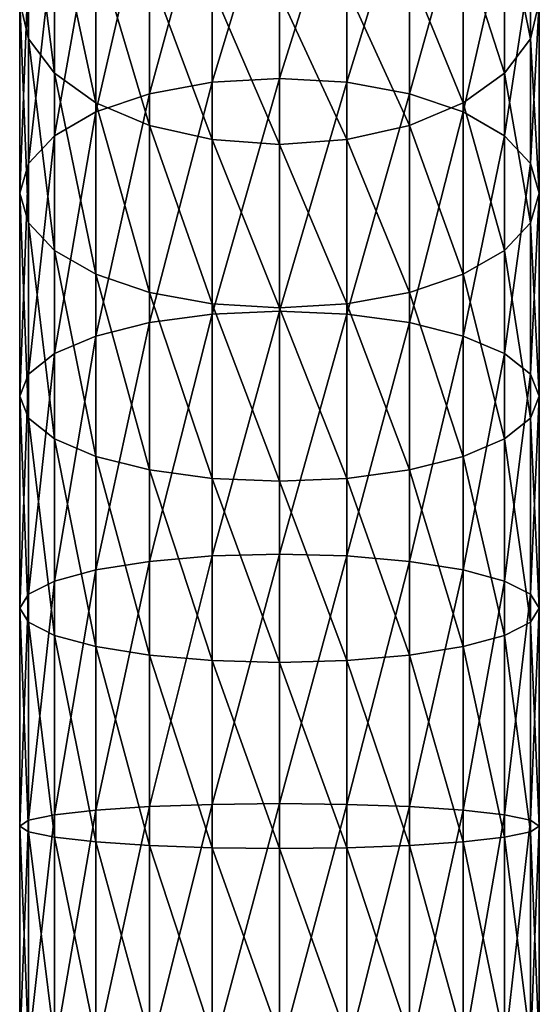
# Model space of a CAD drawing. Extents: x -0.029 to 0.095, y -0.246 to 0.028.
# Tile 42 of 77: x -0.015 to 0.015, y -0.106 to -0.048. Entities that reach past the tile are written whole.
import ezdxf

# ---------------------------------------------------------------- set-up
doc = ezdxf.new("R2010")
doc.units = 0
doc.layers.add('mesh', color=7, linetype='CONTINUOUS')

msp = doc.modelspace()

# ---------------------------------------------------------------- meshes
at = {"layer": 'mesh'}
mesh = msp.add_polyface(dxfattribs=at)
corners = [(-0.003988, -0.06546, 0.433364), (-0.003988, -0.051847, 0.427677), (-0.000041, -0.051617, 0.428143), (-0.007666, -0.065959, 0.431925), (-0.007666, -0.05252, 0.42631), (-0.010824, -0.066753, 0.429635), (-0.010824, -0.05359, 0.424136), (-0.000041, -0.038754, 0.420788), (-0.003988, -0.039039, 0.420354), (-0.007666, -0.039876, 0.41908), (-0.010824, -0.041206, 0.417055), (-0.013248, -0.054986, 0.421303), (-0.013248, -0.042941, 0.414415), (-0.014771, -0.056611, 0.418003), (-0.014771, -0.04496, 0.411341), (-0.015291, -0.058354, 0.414462), (-0.015291, -0.047127, 0.408042), (-0.014771, -0.060098, 0.410921), (-0.014771, -0.049295, 0.404744), (-0.013248, -0.061723, 0.407621), (-0.013248, -0.051314, 0.40167), (-0.010824, -0.063118, 0.404788), (-0.010824, -0.053048, 0.39903), (-0.007666, -0.064189, 0.402614), (-0.007666, -0.054379, 0.397005), (-0.000041, -0.026896, 0.411902), (-0.003988, -0.027233, 0.411506), (-0.007666, -0.02822, 0.410346), (-0.010824, -0.029791, 0.4085), (-0.013248, -0.031837, 0.406094), (-0.014771, -0.034221, 0.403293), (-0.015291, -0.036778, 0.400287), (-0.014771, -0.039336, 0.397281), (-0.013248, -0.041719, 0.394479), (-0.010824, -0.043766, 0.392074), (-0.007666, -0.045336, 0.390228), (-0.003988, -0.055216, 0.395731), (-0.003988, -0.046324, 0.389068), (-0.000041, -0.055501, 0.395297), (-0.000041, -0.04666, 0.388672), (-0.014771, -0.024556, 0.393981), (-0.015291, -0.027465, 0.391314), (-0.014771, -0.030374, 0.388646), (-0.013248, -0.033085, 0.38616), (-0.010824, -0.035413, 0.384026), (-0.007666, -0.037199, 0.382388), (-0.003988, -0.038322, 0.381358), (-0.000041, -0.038705, 0.381007), (-0.013248, -0.025543, 0.376839), (-0.010824, -0.028116, 0.375008), (-0.007666, -0.030091, 0.373603), (-0.003988, -0.031332, 0.37272), (-0.000041, -0.031756, 0.372419)]
mesh.append_faces([[corners[k] for k in face] for face in [(0, 1, 2, 2), (3, 4, 1, 1), (5, 6, 4, 4), (1, 7, 2, 2), (1, 8, 7, 7), (4, 8, 1, 1), (4, 9, 8, 8), (6, 9, 4, 4), (6, 10, 9, 9), (11, 10, 6, 6), (11, 12, 10, 10), (13, 12, 11, 11), (13, 14, 12, 12), (15, 14, 13, 13), (15, 16, 14, 14), (17, 16, 15, 15), (17, 18, 16, 16), (19, 20, 18, 18), (21, 22, 20, 20), (23, 24, 22, 22), (8, 25, 7, 7), (9, 26, 8, 8), (10, 27, 9, 9), (10, 28, 27, 27), (12, 28, 10, 10), (12, 29, 28, 28), (14, 29, 12, 12), (14, 30, 29, 29), (16, 30, 14, 14), (16, 31, 30, 30), (18, 31, 16, 16), (18, 32, 31, 31), (20, 32, 18, 18), (20, 33, 32, 32), (22, 33, 20, 20), (22, 34, 33, 33), (24, 34, 22, 22), (24, 35, 34, 34), (36, 35, 24, 24), (36, 37, 35, 35), (38, 37, 36, 36), (38, 39, 37, 37), (31, 40, 30, 30), (32, 41, 31, 31), (33, 42, 32, 32), (33, 43, 42, 42), (34, 43, 33, 33), (34, 44, 43, 43), (35, 44, 34, 34), (35, 45, 44, 44), (37, 45, 35, 35), (37, 46, 45, 45), (39, 46, 37, 37), (39, 47, 46, 46), (44, 48, 43, 43), (45, 49, 44, 44), (46, 50, 45, 45), (46, 51, 50, 50), (47, 51, 46, 46), (47, 52, 51, 51)]])
mesh = msp.add_polyface(dxfattribs=at)
corners = [(0.007584, -0.065959, 0.431925), (0.007584, -0.05252, 0.42631), (0.010743, -0.05359, 0.424136), (0.003906, -0.06546, 0.433364), (0.003906, -0.051847, 0.427677), (-0.000041, -0.06529, 0.433855), (-0.000041, -0.051617, 0.428143), (0.010743, -0.063118, 0.404788), (0.010743, -0.053048, 0.39903), (0.007584, -0.054379, 0.397005), (0.013166, -0.061723, 0.407621), (0.013166, -0.051314, 0.40167), (0.01469, -0.060098, 0.410921), (0.01469, -0.049295, 0.404744), (0.015209, -0.058354, 0.414462), (0.015209, -0.047127, 0.408042), (0.01469, -0.056611, 0.418003), (0.01469, -0.04496, 0.411341), (0.013166, -0.054986, 0.421303), (0.013166, -0.042941, 0.414415), (0.010743, -0.041206, 0.417055), (0.007584, -0.039876, 0.41908), (0.003906, -0.039039, 0.420354), (-0.000041, -0.038754, 0.420788), (0.003906, -0.055216, 0.395731), (-0.000041, -0.04666, 0.388672), (-0.000041, -0.055501, 0.395297), (0.003906, -0.046324, 0.389068), (0.007584, -0.045336, 0.390228), (0.010743, -0.043766, 0.392074), (0.013166, -0.041719, 0.394479), (0.01469, -0.039336, 0.397281), (0.015209, -0.036778, 0.400287), (0.01469, -0.034221, 0.403293), (0.013166, -0.031837, 0.406094), (0.010743, -0.029791, 0.4085), (0.007584, -0.02822, 0.410346), (0.003906, -0.027233, 0.411506), (-0.000041, -0.038705, 0.381007), (0.003906, -0.038322, 0.381358), (0.007584, -0.037199, 0.382388), (0.010743, -0.035413, 0.384026), (0.013166, -0.033085, 0.38616), (0.01469, -0.030374, 0.388646), (0.015209, -0.027465, 0.391314), (0.01469, -0.024556, 0.393981), (-0.000041, -0.031756, 0.372419), (0.003906, -0.031332, 0.37272), (0.007584, -0.030091, 0.373603), (0.010743, -0.028116, 0.375008)]
mesh.append_faces([[corners[k] for k in face] for face in [(0, 1, 2, 2), (3, 4, 1, 1), (5, 6, 4, 4), (7, 8, 9, 9), (10, 11, 8, 8), (12, 13, 11, 11), (14, 15, 13, 13), (16, 15, 14, 14), (16, 17, 15, 15), (18, 17, 16, 16), (18, 19, 17, 17), (2, 19, 18, 18), (2, 20, 19, 19), (1, 20, 2, 2), (1, 21, 20, 20), (4, 21, 1, 1), (4, 22, 21, 21), (6, 22, 4, 4), (6, 23, 22, 22), (24, 25, 26, 26), (24, 27, 25, 25), (9, 27, 24, 24), (9, 28, 27, 27), (8, 28, 9, 9), (8, 29, 28, 28), (11, 29, 8, 8), (11, 30, 29, 29), (13, 30, 11, 11), (13, 31, 30, 30), (15, 31, 13, 13), (15, 32, 31, 31), (17, 32, 15, 15), (17, 33, 32, 32), (19, 33, 17, 17), (19, 34, 33, 33), (20, 34, 19, 19), (20, 35, 34, 34), (21, 35, 20, 20), (21, 36, 35, 35), (22, 36, 21, 21), (23, 37, 22, 22), (27, 38, 25, 25), (27, 39, 38, 38), (28, 39, 27, 27), (28, 40, 39, 39), (29, 40, 28, 28), (29, 41, 40, 40), (30, 41, 29, 29), (30, 42, 41, 41), (31, 42, 30, 30), (31, 43, 42, 42), (32, 43, 31, 31), (32, 44, 43, 43), (33, 44, 32, 32), (34, 45, 33, 33), (39, 46, 38, 38), (39, 47, 46, 46), (40, 47, 39, 39), (40, 48, 47, 47), (41, 48, 40, 40), (42, 49, 41, 41)]])
mesh = msp.add_polyface(dxfattribs=at)
corners = [(-0.003988, -0.094262, 0.439509), (-0.003988, -0.079671, 0.437328), (-0.000041, -0.079562, 0.437837), (-0.007666, -0.094394, 0.437991), (-0.007666, -0.079989, 0.435838), (-0.010824, -0.094603, 0.435577), (-0.010824, -0.080494, 0.433468), (-0.013248, -0.094876, 0.43243), (-0.013248, -0.081153, 0.430379), (-0.014771, -0.095194, 0.428766), (-0.014771, -0.081921, 0.426782), (-0.015291, -0.095535, 0.424834), (-0.015291, -0.082744, 0.422922), (-0.014771, -0.095876, 0.420902), (-0.014771, -0.083568, 0.419062), (-0.013248, -0.096194, 0.417237), (-0.013248, -0.084335, 0.415465), (-0.000041, -0.06529, 0.433855), (-0.003988, -0.06546, 0.433364), (-0.007666, -0.065959, 0.431925), (-0.010824, -0.066753, 0.429635), (-0.013248, -0.067788, 0.426651), (-0.014771, -0.068994, 0.423176), (-0.015291, -0.070287, 0.419447), (-0.014771, -0.071581, 0.415718), (-0.013248, -0.072786, 0.412243), (-0.010824, -0.084994, 0.412376), (-0.010824, -0.073821, 0.409259), (-0.007666, -0.0855, 0.410006), (-0.007666, -0.074615, 0.40697), (-0.003988, -0.085818, 0.408516), (-0.003988, -0.075115, 0.40553), (-0.000041, -0.085926, 0.408008), (-0.000041, -0.075285, 0.405039), (-0.000041, -0.051617, 0.428143), (-0.003988, -0.051847, 0.427677), (-0.007666, -0.05252, 0.42631), (-0.010824, -0.05359, 0.424136), (-0.013248, -0.054986, 0.421303), (-0.014771, -0.056611, 0.418003), (-0.015291, -0.058354, 0.414462), (-0.014771, -0.060098, 0.410921), (-0.013248, -0.061723, 0.407621), (-0.010824, -0.063118, 0.404788), (-0.007666, -0.064189, 0.402614), (-0.003988, -0.064862, 0.401247), (-0.000041, -0.065091, 0.400781), (-0.014771, -0.049295, 0.404744), (-0.013248, -0.051314, 0.40167), (-0.010824, -0.053048, 0.39903), (-0.007666, -0.054379, 0.397005), (-0.003988, -0.055216, 0.395731), (-0.000041, -0.055501, 0.395297)]
mesh.append_faces([[corners[k] for k in face] for face in [(0, 1, 2, 2), (3, 4, 1, 1), (5, 6, 4, 4), (7, 8, 6, 6), (9, 10, 8, 8), (11, 12, 10, 10), (13, 14, 12, 12), (15, 16, 14, 14), (1, 17, 2, 2), (1, 18, 17, 17), (4, 18, 1, 1), (4, 19, 18, 18), (6, 19, 4, 4), (6, 20, 19, 19), (8, 20, 6, 6), (8, 21, 20, 20), (10, 21, 8, 8), (10, 22, 21, 21), (12, 22, 10, 10), (12, 23, 22, 22), (14, 23, 12, 12), (14, 24, 23, 23), (16, 24, 14, 14), (16, 25, 24, 24), (26, 25, 16, 16), (26, 27, 25, 25), (28, 27, 26, 26), (28, 29, 27, 27), (30, 29, 28, 28), (30, 31, 29, 29), (32, 31, 30, 30), (32, 33, 31, 31), (18, 34, 17, 17), (19, 35, 18, 18), (20, 36, 19, 19), (21, 37, 20, 20), (21, 38, 37, 37), (22, 38, 21, 21), (22, 39, 38, 38), (23, 39, 22, 22), (23, 40, 39, 39), (24, 40, 23, 23), (24, 41, 40, 40), (25, 41, 24, 24), (25, 42, 41, 41), (27, 42, 25, 25), (27, 43, 42, 42), (29, 43, 27, 27), (29, 44, 43, 43), (31, 44, 29, 29), (31, 45, 44, 44), (33, 45, 31, 31), (33, 46, 45, 45), (42, 47, 41, 41), (43, 48, 42, 42), (44, 49, 43, 43), (45, 50, 44, 44), (45, 51, 50, 50), (46, 51, 45, 45), (46, 52, 51, 51)]])
mesh = msp.add_polyface(dxfattribs=at)
corners = [(0.015209, -0.095535, 0.424834), (0.015209, -0.082744, 0.422922), (0.01469, -0.083568, 0.419062), (0.01469, -0.095194, 0.428766), (0.01469, -0.081921, 0.426782), (0.013166, -0.094876, 0.43243), (0.013166, -0.081153, 0.430379), (0.010743, -0.094603, 0.435577), (0.010743, -0.080494, 0.433468), (0.007584, -0.094394, 0.437991), (0.007584, -0.079989, 0.435838), (0.003906, -0.094262, 0.439509), (0.003906, -0.079671, 0.437328), (-0.000041, -0.094217, 0.440027), (-0.000041, -0.079562, 0.437837), (0.003906, -0.085818, 0.408516), (-0.000041, -0.075285, 0.405039), (-0.000041, -0.085926, 0.408008), (0.003906, -0.075115, 0.40553), (0.007584, -0.0855, 0.410006), (0.007584, -0.074615, 0.40697), (0.010743, -0.084994, 0.412376), (0.010743, -0.073821, 0.409259), (0.013166, -0.084335, 0.415465), (0.013166, -0.072786, 0.412243), (0.01469, -0.071581, 0.415718), (0.015209, -0.070287, 0.419447), (0.01469, -0.068994, 0.423176), (0.013166, -0.067788, 0.426651), (0.010743, -0.066753, 0.429635), (0.007584, -0.065959, 0.431925), (0.003906, -0.06546, 0.433364), (-0.000041, -0.06529, 0.433855), (-0.000041, -0.065091, 0.400781), (0.003906, -0.064862, 0.401247), (0.007584, -0.064189, 0.402614), (0.010743, -0.063118, 0.404788), (0.013166, -0.061723, 0.407621), (0.01469, -0.060098, 0.410921), (0.015209, -0.058354, 0.414462), (0.01469, -0.056611, 0.418003), (0.013166, -0.054986, 0.421303), (0.010743, -0.05359, 0.424136), (0.007584, -0.05252, 0.42631), (0.003906, -0.051847, 0.427677), (-0.000041, -0.055501, 0.395297), (0.003906, -0.055216, 0.395731), (0.007584, -0.054379, 0.397005), (0.010743, -0.053048, 0.39903), (0.013166, -0.051314, 0.40167), (0.01469, -0.049295, 0.404744)]
mesh.append_faces([[corners[k] for k in face] for face in [(0, 1, 2, 2), (3, 4, 1, 1), (5, 6, 4, 4), (7, 8, 6, 6), (9, 10, 8, 8), (11, 12, 10, 10), (13, 14, 12, 12), (15, 16, 17, 17), (15, 18, 16, 16), (19, 18, 15, 15), (19, 20, 18, 18), (21, 20, 19, 19), (21, 22, 20, 20), (23, 22, 21, 21), (23, 24, 22, 22), (2, 24, 23, 23), (2, 25, 24, 24), (1, 25, 2, 2), (1, 26, 25, 25), (4, 26, 1, 1), (4, 27, 26, 26), (6, 27, 4, 4), (6, 28, 27, 27), (8, 28, 6, 6), (8, 29, 28, 28), (10, 29, 8, 8), (10, 30, 29, 29), (12, 30, 10, 10), (12, 31, 30, 30), (14, 31, 12, 12), (14, 32, 31, 31), (18, 33, 16, 16), (18, 34, 33, 33), (20, 34, 18, 18), (20, 35, 34, 34), (22, 35, 20, 20), (22, 36, 35, 35), (24, 36, 22, 22), (24, 37, 36, 36), (25, 37, 24, 24), (25, 38, 37, 37), (26, 38, 25, 25), (26, 39, 38, 38), (27, 39, 26, 26), (27, 40, 39, 39), (28, 40, 27, 27), (28, 41, 40, 40), (29, 41, 28, 28), (29, 42, 41, 41), (30, 42, 29, 29), (31, 43, 30, 30), (32, 44, 31, 31), (34, 45, 33, 33), (34, 46, 45, 45), (35, 46, 34, 34), (35, 47, 46, 46), (36, 47, 35, 35), (37, 48, 36, 36), (38, 49, 37, 37), (39, 50, 38, 38)]])
mesh = msp.add_polyface(dxfattribs=at)
corners = [(0.003906, -0.107916, 0.410433), (-0.000041, -0.096852, 0.409641), (-0.000041, -0.107897, 0.409913), (0.003906, -0.096808, 0.410158), (0.007584, -0.107972, 0.411955), (0.007584, -0.096676, 0.411676), (0.010743, -0.108063, 0.414377), (0.010743, -0.096466, 0.414091), (0.013166, -0.10818, 0.417533), (0.013166, -0.096194, 0.417237), (0.01469, -0.108317, 0.421208), (0.01469, -0.095876, 0.420902), (0.015209, -0.108463, 0.425153), (0.015209, -0.095535, 0.424834), (0.01469, -0.10861, 0.429097), (0.01469, -0.095194, 0.428766), (0.013166, -0.108747, 0.432772), (0.013166, -0.094876, 0.43243), (0.010743, -0.108864, 0.435929), (0.010743, -0.094603, 0.435577), (0.007584, -0.108954, 0.43835), (0.007584, -0.094394, 0.437991), (0.003906, -0.109011, 0.439873), (0.003906, -0.094262, 0.439509), (-0.000041, -0.10903, 0.440392), (-0.000041, -0.094217, 0.440027), (-0.003988, -0.109011, 0.439873), (-0.003988, -0.094262, 0.439509), (-0.007666, -0.108954, 0.43835), (-0.007666, -0.094394, 0.437991), (-0.010824, -0.108864, 0.435929), (-0.010824, -0.094603, 0.435577), (-0.013248, -0.108747, 0.432772), (-0.013248, -0.094876, 0.43243), (-0.014771, -0.10861, 0.429097), (-0.014771, -0.095194, 0.428766), (-0.015291, -0.108463, 0.425153), (-0.015291, -0.095535, 0.424834), (-0.014771, -0.108317, 0.421208), (-0.014771, -0.095876, 0.420902), (-0.013248, -0.10818, 0.417533), (-0.013248, -0.096194, 0.417237), (-0.010824, -0.108063, 0.414377), (-0.010824, -0.096466, 0.414091), (-0.007666, -0.107972, 0.411955), (-0.007666, -0.096676, 0.411676), (-0.003988, -0.107916, 0.410433), (-0.003988, -0.096808, 0.410158), (-0.000041, -0.085926, 0.408008), (0.003906, -0.085818, 0.408516), (0.007584, -0.0855, 0.410006), (0.010743, -0.084994, 0.412376), (0.013166, -0.084335, 0.415465), (0.01469, -0.083568, 0.419062), (0.015209, -0.082744, 0.422922), (0.01469, -0.081921, 0.426782), (0.013166, -0.081153, 0.430379), (0.010743, -0.080494, 0.433468), (0.007584, -0.079989, 0.435838), (0.003906, -0.079671, 0.437328), (-0.000041, -0.079562, 0.437837), (-0.003988, -0.079671, 0.437328), (-0.007666, -0.079989, 0.435838), (-0.010824, -0.080494, 0.433468), (-0.013248, -0.081153, 0.430379), (-0.014771, -0.081921, 0.426782), (-0.015291, -0.082744, 0.422922), (-0.014771, -0.083568, 0.419062), (-0.013248, -0.084335, 0.415465), (-0.010824, -0.084994, 0.412376), (-0.007666, -0.0855, 0.410006), (-0.003988, -0.085818, 0.408516)]
mesh.append_faces([[corners[k] for k in face] for face in [(0, 1, 2, 2), (0, 3, 1, 1), (4, 5, 3, 3), (6, 7, 5, 5), (8, 9, 7, 7), (10, 11, 9, 9), (12, 13, 11, 11), (14, 15, 13, 13), (16, 17, 15, 15), (18, 19, 17, 17), (20, 21, 19, 19), (22, 23, 21, 21), (24, 25, 23, 23), (26, 27, 25, 25), (28, 29, 27, 27), (30, 31, 29, 29), (32, 33, 31, 31), (34, 35, 33, 33), (36, 37, 35, 35), (38, 39, 37, 37), (40, 41, 39, 39), (42, 43, 41, 41), (44, 43, 42, 42), (44, 45, 43, 43), (46, 45, 44, 44), (46, 47, 45, 45), (2, 47, 46, 46), (2, 1, 47, 47), (3, 48, 1, 1), (3, 49, 48, 48), (5, 49, 3, 3), (5, 50, 49, 49), (7, 50, 5, 5), (7, 51, 50, 50), (9, 51, 7, 7), (9, 52, 51, 51), (11, 52, 9, 9), (11, 53, 52, 52), (13, 53, 11, 11), (15, 54, 13, 13), (17, 55, 15, 15), (19, 56, 17, 17), (21, 57, 19, 19), (23, 58, 21, 21), (25, 59, 23, 23), (27, 60, 25, 25), (29, 61, 27, 27), (31, 62, 29, 29), (33, 63, 31, 31), (35, 64, 33, 33), (37, 65, 35, 35), (39, 66, 37, 37), (41, 67, 39, 39), (43, 68, 41, 41), (43, 69, 68, 68), (45, 69, 43, 43), (45, 70, 69, 69), (47, 70, 45, 45), (47, 71, 70, 70), (1, 71, 47, 47), (1, 48, 71, 71)]])
mesh = msp.add_polyface(dxfattribs=at)
corners = [(0.003906, -0.118973, 0.409334), (-0.000041, -0.107897, 0.409913), (-0.000041, -0.11889, 0.408821), (0.003906, -0.107916, 0.410433), (0.007584, -0.119217, 0.410838), (0.007584, -0.107972, 0.411955), (0.010743, -0.119605, 0.41323), (0.010743, -0.108063, 0.414377), (0.013166, -0.120111, 0.416348), (0.013166, -0.10818, 0.417533), (0.01469, -0.1207, 0.419978), (0.01469, -0.108317, 0.421208), (0.015209, -0.121333, 0.423874), (0.015209, -0.108463, 0.425153), (0.01469, -0.121965, 0.42777), (0.01469, -0.10861, 0.429097), (0.013166, -0.122554, 0.431401), (0.013166, -0.108747, 0.432772), (0.010743, -0.12306, 0.434518), (0.010743, -0.108864, 0.435929), (0.007584, -0.123448, 0.43691), (0.007584, -0.108954, 0.43835), (0.003906, -0.123692, 0.438414), (0.003906, -0.109011, 0.439873), (-0.000041, -0.123775, 0.438927), (-0.000041, -0.10903, 0.440392), (-0.003988, -0.123692, 0.438414), (-0.003988, -0.109011, 0.439873), (-0.007666, -0.123448, 0.43691), (-0.007666, -0.108954, 0.43835), (-0.010824, -0.12306, 0.434518), (-0.010824, -0.108864, 0.435929), (-0.013248, -0.122554, 0.431401), (-0.013248, -0.108747, 0.432772), (-0.014771, -0.121965, 0.42777), (-0.014771, -0.10861, 0.429097), (-0.015291, -0.121333, 0.423874), (-0.015291, -0.108463, 0.425153), (-0.014771, -0.1207, 0.419978), (-0.014771, -0.108317, 0.421208), (-0.013248, -0.120111, 0.416348), (-0.013248, -0.10818, 0.417533), (-0.010824, -0.119605, 0.41323), (-0.010824, -0.108063, 0.414377), (-0.007666, -0.119217, 0.410838), (-0.007666, -0.107972, 0.411955), (-0.003988, -0.118973, 0.409334), (-0.003988, -0.107916, 0.410433), (0.003906, -0.096808, 0.410158), (0.007584, -0.096676, 0.411676), (0.010743, -0.096466, 0.414091), (0.013166, -0.096194, 0.417237), (0.01469, -0.095876, 0.420902), (0.015209, -0.095535, 0.424834), (0.01469, -0.095194, 0.428766), (0.013166, -0.094876, 0.43243), (0.010743, -0.094603, 0.435577), (0.007584, -0.094394, 0.437991), (0.003906, -0.094262, 0.439509), (-0.000041, -0.094217, 0.440027), (-0.003988, -0.094262, 0.439509), (-0.007666, -0.094394, 0.437991), (-0.010824, -0.094603, 0.435577), (-0.013248, -0.094876, 0.43243), (-0.014771, -0.095194, 0.428766), (-0.015291, -0.095535, 0.424834), (-0.014771, -0.095876, 0.420902), (-0.013248, -0.096194, 0.417237)]
mesh.append_faces([[corners[k] for k in face] for face in [(0, 1, 2, 2), (0, 3, 1, 1), (4, 3, 0, 0), (4, 5, 3, 3), (6, 5, 4, 4), (6, 7, 5, 5), (8, 7, 6, 6), (8, 9, 7, 7), (10, 9, 8, 8), (10, 11, 9, 9), (12, 11, 10, 10), (12, 13, 11, 11), (14, 13, 12, 12), (14, 15, 13, 13), (16, 15, 14, 14), (16, 17, 15, 15), (18, 19, 17, 17), (20, 21, 19, 19), (22, 23, 21, 21), (24, 25, 23, 23), (26, 27, 25, 25), (28, 29, 27, 27), (30, 31, 29, 29), (32, 33, 31, 31), (34, 33, 32, 32), (34, 35, 33, 33), (36, 35, 34, 34), (36, 37, 35, 35), (38, 37, 36, 36), (38, 39, 37, 37), (40, 39, 38, 38), (40, 41, 39, 39), (42, 41, 40, 40), (42, 43, 41, 41), (44, 43, 42, 42), (44, 45, 43, 43), (46, 45, 44, 44), (46, 47, 45, 45), (2, 47, 46, 46), (2, 1, 47, 47), (5, 48, 3, 3), (7, 49, 5, 5), (9, 50, 7, 7), (11, 51, 9, 9), (13, 52, 11, 11), (15, 53, 13, 13), (17, 54, 15, 15), (19, 55, 17, 17), (21, 56, 19, 19), (23, 57, 21, 21), (25, 58, 23, 23), (27, 59, 25, 25), (29, 60, 27, 27), (31, 61, 29, 29), (33, 62, 31, 31), (35, 63, 33, 33), (37, 64, 35, 35), (39, 65, 37, 37), (41, 66, 39, 39), (43, 67, 41, 41)]])

doc.saveas('drawing.dxf')
